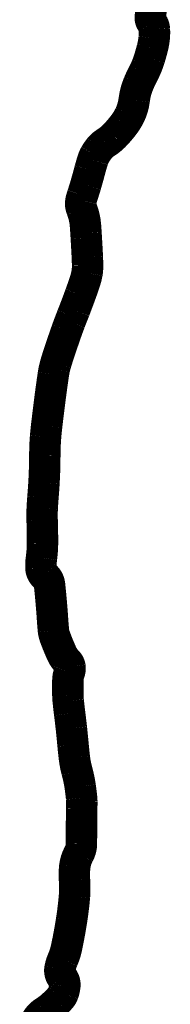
# Model space of a CAD drawing. Header units: feet. Extents: x 32.3 to 40.8, y 4.2 to 15.2.
# Tile 167 of 169: x 40.0021 to 40.0352, y 6.0308 to 6.2472. Entities that reach past the tile are written whole.
import ezdxf

# ---------------------------------------------------------------- set-up
doc = ezdxf.new("R2010")
doc.units = ezdxf.units.FT
doc.header["$MEASUREMENT"] = 0
doc.layers.add('BELMONT-BORDER', color=7, linetype='Continuous')

msp = doc.modelspace()

# ---------------------------------------------------------------- linework, layer by layer
at = {"layer": 'BELMONT-BORDER', "color": 7, "const_width": 0.00691}
msp.add_lwpolyline([(40.00556, 6.02679, -0.08562), (40.00649, 6.02822, -0.066961), (40.00752, 6.02907, 0.042669), (40.00921, 6.03033, 0.016435), (40.01041, 6.03147, 0.022735), (40.01121, 6.03236, 0.087723), (40.01165, 6.03314, 0.048764), (40.01203, 6.03471, 0.212054), (40.01147, 6.03668, -0.219963), (40.01096, 6.0386, -0.060601), (40.01159, 6.04067, 0.050495), (40.01238, 6.04312, 0.014654), (40.01352, 6.04927, 0.017513), (40.01415, 6.05447, 0.040704), (40.01416, 6.0581, -0.049596), (40.01422, 6.06108, -0.095824), (40.01511, 6.06385, 0.123104), (40.01568, 6.06605, 0.003746), (40.01569, 6.06813, -0.003374), (40.0157, 6.07044, -0.002371), (40.01575, 6.07377, 0.005253), (40.01577, 6.07528, 0.025645), (40.01572, 6.07616, 0.009099), (40.01542, 6.07863, 0.032349), (40.01469, 6.08211, -0.038866), (40.01413, 6.08501, -0.005633), (40.01384, 6.08779, 0.004278), (40.01348, 6.09144, 0.003884), (40.01309, 6.09471, -0.004622), (40.01278, 6.09746, -0.022474), (40.0127, 6.09868, -0.008176), (40.0127, 6.10203, -0.086091), (40.01303, 6.10376, 0.125731), (40.01317, 6.10497, 0.162565), (40.01262, 6.10607, -0.089351), (40.01137, 6.10787, -0.020283), (40.00983, 6.11164, -0.061517), (40.00953, 6.11295, -0.009183), (40.00934, 6.11526, 0.005713), (40.00906, 6.11897, 0.002097), (40.00884, 6.12137, 0.003018), (40.00867, 6.12304, 0.196239), (40.00766, 6.12491, -0.213414), (40.00678, 6.12667, -0.045892), (40.0069, 6.12895, 0.034221), (40.00712, 6.13201, 0.009733), (40.00704, 6.1373, -0.020769), (40.00706, 6.13979, -0.00839), (40.00722, 6.14224, 0.00644), (40.00745, 6.14544, 0.013169), (40.00763, 6.15144, -0.019115), (40.0078, 6.15558, -0.008961), (40.00804, 6.15797, -0.00333), (40.00883, 6.16439, -0.004058), (40.0095, 6.16922, -0.016391), (40.00972, 6.17041, -0.019794), (40.01007, 6.17177, -0.009075), (40.011, 6.1747, -0.003026), (40.01247, 6.17896, -0.006949), (40.01315, 6.1808, -0.002766), (40.01365, 6.18209, 0.000844), (40.01416, 6.18338, 0.005211), (40.01544, 6.1868, 0.006616), (40.0164, 6.18952, 0.037068), (40.01692, 6.19156, 0.048072), (40.01704, 6.19318, 0.007704), (40.01698, 6.19511, 0.003539), (40.01675, 6.19929, 0.000724), (40.01669, 6.2003, 0.000448), (40.01658, 6.20192, 0.078307), (40.01573, 6.20565, -0.158146), (40.01561, 6.20758, -0.01793), (40.01592, 6.20865, 0.008544), (40.01662, 6.21088, 0.006412), (40.01756, 6.21427, -0.010214), (40.01818, 6.21639, -0.055155), (40.01867, 6.21753, -0.038278), (40.01968, 6.21901, -0.084483), (40.02094, 6.22013, 0.057731), (40.02286, 6.22166, 0.034881), (40.02511, 6.22428, 0.049899), (40.02636, 6.22636, 0.081597), (40.02728, 6.22955, -0.072183), (40.02824, 6.23318, -0.01907), (40.02936, 6.23555, 0.02749), (40.03011, 6.2372, 0.017489), (40.03065, 6.23874, 0.011891), (40.0313, 6.24104, 0.037694), (40.03169, 6.24321, 0.042798), (40.03173, 6.24516, 0.147885), (40.03116, 6.24665, -0.194316), (40.03083, 6.24783, -0.002644), (40.0311, 6.25014, 0.001533), (40.03158, 6.25412, 0.000167)], format="xyb", dxfattribs=at)

doc.saveas('drawing.dxf')
